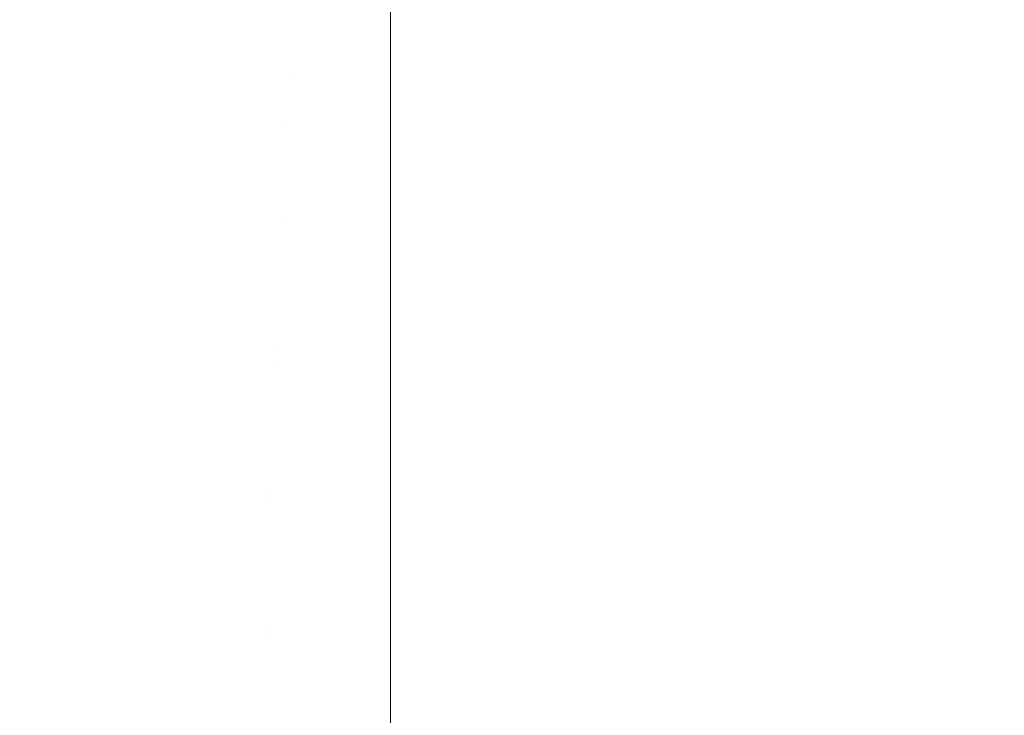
# Model space of a CAD drawing. Header units: centimetres. Extents: x -26 to 27.3, y 37.2 to 39.
# Tile 20 of 256: x -25.8683 to -25.8456, y 37.2304 to 37.2464. Entities that reach past the tile are written whole.
import ezdxf

# ---------------------------------------------------------------- set-up
doc = ezdxf.new("R2010")
doc.units = ezdxf.units.CM
doc.header["$LTSCALE"] = 2.54
doc.layers.add('Lucido design-1', color=7, linetype='Continuous')

# ---------------------------------------------------------------- blocks, each defined once
blk = doc.blocks.new('Gruppo-6-1')
at = {"color": 7, "linetype": 'Continuous', "lineweight": 9}
for points, invisible_edges in [([(-25.866729, 37.245484, -350.066134), (-25.869041, 37.24583, -350.066134), (-25.868462, 37.24921, -350.068299), (-25.866293, 37.248886, -350.068299)], 15), ([(-25.866729, 37.245484, -374.032898), (-25.869041, 37.24583, -374.032898), (-25.868462, 37.24921, -374.035062), (-25.866293, 37.248886, -374.035062)], 15), ([(-25.864404, 37.245237, -350.066134), (-25.866729, 37.245484, -350.066134), (-25.866293, 37.248886, -350.068299), (-25.864113, 37.248654, -350.068299)], 15), ([(-25.864404, 37.245237, -374.032898), (-25.866729, 37.245484, -374.032898), (-25.866293, 37.248886, -374.035062), (-25.864113, 37.248654, -374.035062)], 15), ([(-25.862071, 37.245088, -350.066134), (-25.864404, 37.245237, -350.066134), (-25.864113, 37.248654, -350.068299), (-25.861926, 37.248514, -350.068299)], 15), ([(-25.862071, 37.245088, -374.032898), (-25.864404, 37.245237, -374.032898), (-25.864113, 37.248654, -374.035062), (-25.861926, 37.248514, -374.035062)], 15), ([(-25.862071, 37.245088, -350.066134), (-25.861926, 37.248514, -350.068299), (-25.859734, 37.248468, -350.068299), (-25.859734, 37.246393, -350.066989)], 11), ([(-25.862071, 37.245088, -374.032898), (-25.861926, 37.248514, -374.035062), (-25.859734, 37.248468, -374.035062), (-25.859734, 37.246393, -374.033752)], 11), ([(-25.866406, 37.248009, -349.297574), (-25.868611, 37.248339, -349.297574), (-25.869213, 37.244827, -349.29988), (-25.866858, 37.244474, -349.29988)], 15), ([(-25.866406, 37.248009, -373.264337), (-25.868611, 37.248339, -373.264337), (-25.869213, 37.244827, -373.266643), (-25.866858, 37.244474, -373.266643)], 15), ([(27.240266, 37.248468, -350.068299), (27.240266, 37.246393, -350.066989), (-25.859734, 37.246393, -350.066989), (-25.859734, 37.248468, -350.068299)], 10), ([(27.240266, 37.248468, -374.035062), (27.240266, 37.246393, -374.033752), (-25.859734, 37.246393, -374.033752), (-25.859734, 37.248468, -374.035062)], 10), ([(-25.864188, 37.247773, -349.297574), (-25.866406, 37.248009, -349.297574), (-25.866858, 37.244474, -349.29988), (-25.864491, 37.244222, -349.29988)], 15), ([(-25.864188, 37.247773, -373.264337), (-25.866406, 37.248009, -373.264337), (-25.866858, 37.244474, -373.266643), (-25.864491, 37.244222, -373.266643)], 15), ([(-25.861963, 37.247631, -349.297574), (-25.864188, 37.247773, -349.297574), (-25.864491, 37.244222, -349.29988), (-25.862114, 37.24407, -349.29988)], 15), ([(-25.861963, 37.247631, -373.264337), (-25.864188, 37.247773, -373.264337), (-25.864491, 37.244222, -373.266643), (-25.862114, 37.24407, -373.266643)], 15), ([(-25.861963, 37.247631, -349.297574), (-25.862114, 37.24407, -349.29988), (-25.859734, 37.24402, -349.29988), (-25.859734, 37.246393, -349.298344)], 11), ([(-25.859734, 37.244116, -373.266581), (-25.859734, 37.247583, -373.264337), (-25.861963, 37.247631, -373.264337), (-25.862114, 37.24407, -373.266643)], 14), ([(-25.859734, 37.247583, -373.264337), (-25.859734, 37.244116, -373.266581), (27.240266, 37.244116, -373.266581), (27.240266, 37.247583, -373.264337)], 10), ([(-25.859734, 37.246393, -350.066989), (-25.859734, 37.245038, -350.066134), (-25.862071, 37.245088, -350.066134)], 10), ([(-25.859734, 37.246393, -374.033752), (-25.859734, 37.245038, -374.032898), (-25.862071, 37.245088, -374.032898)], 10), ([(27.240266, 37.24402, -349.29988), (27.240266, 37.246393, -349.298344), (-25.859734, 37.246393, -349.298344), (-25.859734, 37.24402, -349.29988)], 10), ([(-25.859734, 37.245038, -350.066134), (-25.859734, 37.246393, -350.066989), (27.240266, 37.246393, -350.066989), (27.240266, 37.245038, -350.066134)], 10), ([(-25.859734, 37.245038, -374.032898), (-25.859734, 37.246393, -374.033752), (27.240266, 37.246393, -374.033752), (27.240266, 37.245038, -374.032898)], 10), ([(-25.867154, 37.24217, -350.063831), (-25.869606, 37.242537, -350.063831), (-25.869041, 37.24583, -350.066134), (-25.866729, 37.245484, -350.066134)], 15), ([(-25.867154, 37.24217, -374.030594), (-25.869606, 37.242537, -374.030594), (-25.869041, 37.24583, -374.032898), (-25.866729, 37.245484, -374.032898)], 15), ([(-25.864688, 37.241907, -350.063831), (-25.867154, 37.24217, -350.063831), (-25.866729, 37.245484, -350.066134), (-25.864404, 37.245237, -350.066134)], 15), ([(-25.864688, 37.241907, -374.030594), (-25.867154, 37.24217, -374.030594), (-25.866729, 37.245484, -374.032898), (-25.864404, 37.245237, -374.032898)], 15), ([(-25.862213, 37.241749, -350.063831), (-25.864688, 37.241907, -350.063831), (-25.864404, 37.245237, -350.066134), (-25.862071, 37.245088, -350.066134)], 15), ([(-25.862213, 37.241749, -374.030594), (-25.864688, 37.241907, -374.030594), (-25.864404, 37.245237, -374.032898), (-25.862071, 37.245088, -374.032898)], 15), ([(-25.862213, 37.241749, -350.063831), (-25.862071, 37.245088, -350.066134), (-25.859734, 37.245038, -350.066134), (-25.859734, 37.242765, -350.064567)], 11), ([(-25.862213, 37.241749, -374.030594), (-25.862071, 37.245088, -374.032898), (-25.859734, 37.245038, -374.032898), (-25.859734, 37.242765, -374.03133)], 11), ([(27.240266, 37.245038, -350.066134), (27.240266, 37.242765, -350.064567), (-25.859734, 37.242765, -350.064567), (-25.859734, 37.245038, -350.066134)], 10), ([(27.240266, 37.245038, -374.032898), (27.240266, 37.242765, -374.03133), (-25.859734, 37.242765, -374.03133), (-25.859734, 37.245038, -374.032898)], 10), ([(-25.866858, 37.244474, -349.29988), (-25.869213, 37.244827, -349.29988), (-25.869798, 37.241418, -349.302331), (-25.867298, 37.241044, -349.302331)], 15), ([(-25.866858, 37.244474, -373.266643), (-25.869213, 37.244827, -373.266643), (-25.869798, 37.241418, -373.269094), (-25.867298, 37.241044, -373.269094)], 15), ([(-25.864491, 37.244222, -349.29988), (-25.866858, 37.244474, -349.29988), (-25.867298, 37.241044, -349.302331), (-25.864784, 37.240776, -349.302331)], 15), ([(-25.864491, 37.244222, -373.266643), (-25.866858, 37.244474, -373.266643), (-25.867298, 37.241044, -373.269094), (-25.864784, 37.240776, -373.269094)], 15), ([(-25.862114, 37.24407, -349.29988), (-25.864491, 37.244222, -349.29988), (-25.864784, 37.240776, -349.302331), (-25.862261, 37.240615, -349.302331)], 15), ([(-25.862114, 37.24407, -373.266643), (-25.864491, 37.244222, -373.266643), (-25.864784, 37.240776, -373.269094), (-25.862261, 37.240615, -373.269094)], 15), ([(-25.862114, 37.24407, -349.29988), (-25.862261, 37.240615, -349.302331), (-25.859734, 37.240562, -349.302331), (-25.859734, 37.242766, -349.300768)], 11), ([(-25.859734, 37.24065, -373.269032), (-25.859734, 37.24402, -373.266643), (-25.862114, 37.24407, -373.266643), (-25.862261, 37.240615, -373.269094)], 14), ([(-25.862114, 37.24407, -373.266643), (-25.859734, 37.24402, -373.266643), (-25.859734, 37.244116, -373.266581)], 9), ([(-25.859734, 37.242766, -349.300768), (-25.859734, 37.24402, -349.29988), (-25.862114, 37.24407, -349.29988)], 10), ([(27.240266, 37.24402, -373.266643), (27.240266, 37.244116, -373.266581), (-25.859734, 37.244116, -373.266581), (-25.859734, 37.24402, -373.266643)], 10), ([(-25.859734, 37.24402, -349.29988), (-25.859734, 37.242766, -349.300768), (27.240266, 37.242766, -349.300768), (27.240266, 37.24402, -349.29988)], 10), ([(-25.859734, 37.24402, -373.266643), (-25.859734, 37.24065, -373.269032), (27.240266, 37.24065, -373.269032), (27.240266, 37.24402, -373.266643)], 10), ([(-25.859734, 37.242765, -350.064567), (-25.859734, 37.241696, -350.063831), (-25.862213, 37.241749, -350.063831)], 10), ([(-25.859734, 37.242765, -374.03133), (-25.859734, 37.241696, -374.030594), (-25.862213, 37.241749, -374.030594)], 10), ([(27.240266, 37.240562, -349.302331), (27.240266, 37.242766, -349.300768), (-25.859734, 37.242766, -349.300768), (-25.859734, 37.240562, -349.302331)], 10), ([(-25.859734, 37.241696, -350.063831), (-25.859734, 37.242765, -350.064567), (27.240266, 37.242765, -350.064567), (27.240266, 37.241696, -350.063831)], 10), ([(-25.859734, 37.241696, -374.030594), (-25.859734, 37.242765, -374.03133), (27.240266, 37.242765, -374.03133), (27.240266, 37.241696, -374.030594)], 10), ([(-25.867572, 37.2389, -350.061354), (-25.870163, 37.239288, -350.061354), (-25.869606, 37.242537, -350.063831), (-25.867154, 37.24217, -350.063831)], 15), ([(-25.867572, 37.2389, -374.028117), (-25.870163, 37.239288, -374.028117), (-25.869606, 37.242537, -374.030594), (-25.867154, 37.24217, -374.030594)], 15), ([(-25.864967, 37.238622, -350.061354), (-25.867572, 37.2389, -350.061354), (-25.867154, 37.24217, -350.063831), (-25.864688, 37.241907, -350.063831)], 15), ([(-25.864967, 37.238622, -374.028117), (-25.867572, 37.2389, -374.028117), (-25.867154, 37.24217, -374.030594), (-25.864688, 37.241907, -374.030594)], 15), ([(-25.862353, 37.238456, -350.061354), (-25.864967, 37.238622, -350.061354), (-25.864688, 37.241907, -350.063831), (-25.862213, 37.241749, -350.063831)], 15), ([(-25.862353, 37.238456, -374.028117), (-25.864967, 37.238622, -374.028117), (-25.864688, 37.241907, -374.030594), (-25.862213, 37.241749, -374.030594)], 15), ([(-25.862353, 37.238456, -350.061354), (-25.862213, 37.241749, -350.063831), (-25.859734, 37.241696, -350.063831), (-25.859734, 37.239246, -350.061989)], 11), ([(-25.862353, 37.238456, -374.028117), (-25.862213, 37.241749, -374.030594), (-25.859734, 37.241696, -374.030594), (-25.859734, 37.239246, -374.028752)], 11), ([(27.240266, 37.241696, -350.063831), (27.240266, 37.239246, -350.061989), (-25.859734, 37.239246, -350.061989), (-25.859734, 37.241696, -350.063831)], 10), ([(27.240266, 37.241696, -374.030594), (27.240266, 37.239246, -374.028752), (-25.859734, 37.239246, -374.028752), (-25.859734, 37.241696, -374.030594)], 10), ([(-25.867298, 37.241044, -349.302331), (-25.869798, 37.241418, -349.302331), (-25.870101, 37.239649, -349.303693), (-25.867526, 37.239264, -349.303693)], 15), ([(-25.867298, 37.241044, -373.269094), (-25.869798, 37.241418, -373.269094), (-25.870101, 37.239649, -373.270457), (-25.867526, 37.239264, -373.270457)], 15), ([(-25.864784, 37.240776, -349.302331), (-25.867298, 37.241044, -349.302331), (-25.867526, 37.239264, -349.303693), (-25.864936, 37.238988, -349.303693)], 15), ([(-25.864784, 37.240776, -373.269094), (-25.867298, 37.241044, -373.269094), (-25.867526, 37.239264, -373.270457), (-25.864936, 37.238988, -373.270457)], 15), ([(-25.862261, 37.240615, -349.302331), (-25.864784, 37.240776, -349.302331), (-25.864936, 37.238988, -349.303693), (-25.862337, 37.238822, -349.303693)], 15), ([(-25.862261, 37.240615, -373.269094), (-25.864784, 37.240776, -373.269094), (-25.864936, 37.238988, -373.270457), (-25.862337, 37.238822, -373.270457)], 15), ([(-25.859734, 37.239239, -349.303335), (-25.859734, 37.240562, -349.302331), (-25.862261, 37.240615, -349.302331), (-25.862337, 37.238822, -349.303693)], 14), ([(-25.859734, 37.240562, -373.269094), (-25.862261, 37.240615, -373.269094), (-25.862337, 37.238822, -373.270457), (-25.859734, 37.238767, -373.270457)], 7), ([(-25.862261, 37.240615, -373.269094), (-25.859734, 37.240562, -373.269094), (-25.859734, 37.24065, -373.269032)], 9), ([(27.240266, 37.240562, -373.269094), (27.240266, 37.24065, -373.269032), (-25.859734, 37.24065, -373.269032), (-25.859734, 37.240562, -373.269094)], 10), ([(-25.859734, 37.240562, -349.302331), (-25.859734, 37.239239, -349.303335), (27.240266, 37.239239, -349.303335), (27.240266, 37.240562, -349.302331)], 10), ([(27.240266, 37.238767, -373.270457), (27.240266, 37.240562, -373.269094), (-25.859734, 37.240562, -373.269094), (-25.859734, 37.238767, -373.270457)], 10), ([(-25.867526, 37.239264, -349.303693), (-25.870101, 37.239649, -349.303693), (-25.870654, 37.236427, -349.306345), (-25.867941, 37.236021, -349.306345)], 15), ([(-25.867526, 37.239264, -373.270457), (-25.870101, 37.239649, -373.270457), (-25.870654, 37.236427, -373.273108), (-25.867941, 37.236021, -373.273108)], 15), ([(-25.867972, 37.235776, -350.058779), (-25.870695, 37.236184, -350.058779), (-25.870163, 37.239288, -350.061354), (-25.867572, 37.2389, -350.061354)], 15), ([(-25.867972, 37.235776, -374.025542), (-25.870695, 37.236184, -374.025542), (-25.870163, 37.239288, -374.028117), (-25.867572, 37.2389, -374.028117)], 15), ([(-25.864936, 37.238988, -349.303693), (-25.867526, 37.239264, -349.303693), (-25.867941, 37.236021, -349.306345), (-25.865213, 37.23573, -349.306345)], 15), ([(-25.864936, 37.238988, -373.270457), (-25.867526, 37.239264, -373.270457), (-25.867941, 37.236021, -373.273108), (-25.865213, 37.23573, -373.273108)], 15), ([(-25.859734, 37.239246, -350.061989), (-25.859734, 37.2384, -350.061354), (-25.862353, 37.238456, -350.061354)], 10), ([(-25.859734, 37.239246, -374.028752), (-25.859734, 37.2384, -374.028117), (-25.862353, 37.238456, -374.028117)], 10), ([(-25.862337, 37.238822, -349.303693), (-25.859734, 37.238767, -349.303693), (-25.859734, 37.239239, -349.303335)], 9), ([(-25.859734, 37.2384, -350.061354), (-25.859734, 37.239246, -350.061989), (27.240266, 37.239246, -350.061989), (27.240266, 37.2384, -350.061354)], 10), ([(-25.859734, 37.2384, -374.028117), (-25.859734, 37.239246, -374.028752), (27.240266, 37.239246, -374.028752), (27.240266, 37.2384, -374.028117)], 10), ([(27.240266, 37.238767, -349.303693), (27.240266, 37.239239, -349.303335), (-25.859734, 37.239239, -349.303335), (-25.859734, 37.238767, -349.303693)], 10), ([(-25.865234, 37.235485, -350.058779), (-25.867972, 37.235776, -350.058779), (-25.867572, 37.2389, -350.061354), (-25.864967, 37.238622, -350.061354)], 15), ([(-25.865234, 37.235485, -374.025542), (-25.867972, 37.235776, -374.025542), (-25.867572, 37.2389, -374.028117), (-25.864967, 37.238622, -374.028117)], 15), ([(-25.862337, 37.238822, -349.303693), (-25.864936, 37.238988, -349.303693), (-25.865213, 37.23573, -349.306345), (-25.862476, 37.235556, -349.306345)], 15), ([(-25.862337, 37.238822, -373.270457), (-25.864936, 37.238988, -373.270457), (-25.865213, 37.23573, -373.273108), (-25.862476, 37.235556, -373.273108)], 15), ([(-25.859734, 37.235838, -349.306069), (-25.859734, 37.238767, -349.303693), (-25.862337, 37.238822, -349.303693), (-25.862476, 37.235556, -349.306345)], 14), ([(-25.862337, 37.238822, -373.270457), (-25.862476, 37.235556, -373.273108), (-25.859734, 37.235498, -373.273108), (-25.859734, 37.237304, -373.271643)], 11), ([(-25.859734, 37.237304, -373.271643), (-25.859734, 37.238767, -373.270457), (-25.862337, 37.238822, -373.270457)], 10), ([(-25.859734, 37.238767, -349.303693), (-25.859734, 37.235838, -349.306069), (27.240266, 37.235838, -349.306069), (27.240266, 37.238767, -349.303693)], 10), ([(-25.859734, 37.238767, -373.270457), (-25.859734, 37.237304, -373.271643), (27.240266, 37.237304, -373.271643), (27.240266, 37.238767, -373.270457)], 10), ([(-25.862486, 37.23531, -350.058779), (-25.865234, 37.235485, -350.058779), (-25.864967, 37.238622, -350.061354), (-25.862353, 37.238456, -350.061354)], 15), ([(-25.862486, 37.23531, -374.025542), (-25.865234, 37.235485, -374.025542), (-25.864967, 37.238622, -374.028117), (-25.862353, 37.238456, -374.028117)], 15), ([(-25.862486, 37.23531, -350.058779), (-25.862353, 37.238456, -350.061354), (-25.859734, 37.2384, -350.061354), (-25.859734, 37.235841, -350.059261)], 11), ([(-25.862486, 37.23531, -374.025542), (-25.862353, 37.238456, -374.028117), (-25.859734, 37.2384, -374.028117), (-25.859734, 37.235841, -374.026024)], 11), ([(27.240266, 37.2384, -350.061354), (27.240266, 37.235841, -350.059261), (-25.859734, 37.235841, -350.059261), (-25.859734, 37.2384, -350.061354)], 10), ([(27.240266, 37.2384, -374.028117), (27.240266, 37.235841, -374.026024), (-25.859734, 37.235841, -374.026024), (-25.859734, 37.2384, -374.028117)], 10), ([(27.240266, 37.235498, -373.273108), (27.240266, 37.237304, -373.271643), (-25.859734, 37.237304, -373.271643), (-25.859734, 37.235498, -373.273108)], 10), ([(-25.867941, 37.236021, -349.306345), (-25.870654, 37.236427, -349.306345), (-25.871189, 37.233305, -349.309144), (-25.868343, 37.232879, -349.309144)], 15), ([(-25.867941, 37.236021, -373.273108), (-25.870654, 37.236427, -373.273108), (-25.871189, 37.233305, -373.275907), (-25.868343, 37.232879, -373.275907)], 15), ([(-25.868359, 37.232757, -350.056075), (-25.87121, 37.233183, -350.056075), (-25.870695, 37.236184, -350.058779), (-25.867972, 37.235776, -350.058779)], 15), ([(-25.868359, 37.232757, -374.022839), (-25.87121, 37.233183, -374.022839), (-25.870695, 37.236184, -374.025542), (-25.867972, 37.235776, -374.025542)], 15), ([(-25.865213, 37.23573, -349.306345), (-25.867941, 37.236021, -349.306345), (-25.868343, 37.232879, -349.309144), (-25.865482, 37.232574, -349.309144)], 15), ([(-25.865213, 37.23573, -373.273108), (-25.867941, 37.236021, -373.273108), (-25.868343, 37.232879, -373.275907), (-25.865482, 37.232574, -373.275907)], 15), ([(-25.859734, 37.235841, -350.059261), (-25.859734, 37.235251, -350.058779), (-25.862486, 37.23531, -350.058779)], 10), ([(-25.859734, 37.235841, -374.026024), (-25.859734, 37.235251, -374.025542), (-25.862486, 37.23531, -374.025542)], 10), ([(-25.862476, 37.235556, -349.306345), (-25.859734, 37.235498, -349.306345), (-25.859734, 37.235838, -349.306069)], 9), ([(-25.859734, 37.235251, -350.058779), (-25.859734, 37.235841, -350.059261), (27.240266, 37.235841, -350.059261), (27.240266, 37.235251, -350.058779)], 10), ([(-25.859734, 37.235251, -374.025542), (-25.859734, 37.235841, -374.026024), (27.240266, 37.235841, -374.026024), (27.240266, 37.235251, -374.025542)], 10), ([(27.240266, 37.235498, -349.306345), (27.240266, 37.235838, -349.306069), (-25.859734, 37.235838, -349.306069), (-25.859734, 37.235498, -349.306345)], 10), ([(-25.865492, 37.232451, -350.056075), (-25.868359, 37.232757, -350.056075), (-25.867972, 37.235776, -350.058779), (-25.865234, 37.235485, -350.058779)], 15), ([(-25.865492, 37.232451, -374.022839), (-25.868359, 37.232757, -374.022839), (-25.867972, 37.235776, -374.025542), (-25.865234, 37.235485, -374.025542)], 15), ([(-25.862476, 37.235556, -349.306345), (-25.865213, 37.23573, -349.306345), (-25.865482, 37.232574, -349.309144), (-25.86261, 37.232391, -349.309144)], 15), ([(-25.862476, 37.235556, -373.273108), (-25.865213, 37.23573, -373.273108), (-25.865482, 37.232574, -373.275907), (-25.86261, 37.232391, -373.275907)], 15), ([(-25.862616, 37.232268, -350.056075), (-25.865492, 37.232451, -350.056075), (-25.865234, 37.235485, -350.058779), (-25.862486, 37.23531, -350.058779)], 15), ([(-25.862616, 37.232268, -374.022839), (-25.865492, 37.232451, -374.022839), (-25.865234, 37.235485, -374.025542), (-25.862486, 37.23531, -374.025542)], 15), ([(-25.859734, 37.232557, -349.308943), (-25.859734, 37.235498, -349.306345), (-25.862476, 37.235556, -349.306345), (-25.86261, 37.232391, -349.309144)], 14), ([(-25.862476, 37.235556, -373.273108), (-25.86261, 37.232391, -373.275907), (-25.859734, 37.23233, -373.275907), (-25.859734, 37.234059, -373.274379)], 11), ([(-25.859734, 37.234059, -373.274379), (-25.859734, 37.235498, -373.273108), (-25.862476, 37.235556, -373.273108)], 10), ([(-25.859734, 37.235498, -349.306345), (-25.859734, 37.232557, -349.308943), (27.240266, 37.232557, -349.308943), (27.240266, 37.235498, -349.306345)], 10), ([(-25.859734, 37.235498, -373.273108), (-25.859734, 37.234059, -373.274379), (27.240266, 37.234059, -373.274379), (27.240266, 37.235498, -373.273108)], 10), ([(-25.862616, 37.232268, -350.056075), (-25.862486, 37.23531, -350.058779), (-25.859734, 37.235251, -350.058779), (-25.859734, 37.232559, -350.056388)], 11), ([(-25.862616, 37.232268, -374.022839), (-25.862486, 37.23531, -374.025542), (-25.859734, 37.235251, -374.025542), (-25.859734, 37.232559, -374.023151)], 11), ([(27.240266, 37.235251, -350.058779), (27.240266, 37.232559, -350.056388), (-25.859734, 37.232559, -350.056388), (-25.859734, 37.235251, -350.058779)], 10), ([(27.240266, 37.235251, -374.025542), (27.240266, 37.232559, -374.023151), (-25.859734, 37.232559, -374.023151), (-25.859734, 37.235251, -374.025542)], 10), ([(27.240266, 37.23233, -373.275907), (27.240266, 37.234059, -373.274379), (-25.859734, 37.234059, -373.274379), (-25.859734, 37.23233, -373.275907)], 10), ([(-25.865741, 37.229527, -350.053248), (-25.868732, 37.229846, -350.053248), (-25.868359, 37.232757, -350.056075), (-25.865492, 37.232451, -350.056075)], 15), ([(-25.865741, 37.229527, -374.020011), (-25.868732, 37.229846, -374.020011), (-25.868359, 37.232757, -374.022839), (-25.865492, 37.232451, -374.022839)], 15), ([(-25.865482, 37.232574, -349.309144), (-25.868343, 37.232879, -349.309144), (-25.86873, 37.229861, -349.31207), (-25.86574, 37.229542, -349.31207)], 15), ([(-25.865482, 37.232574, -373.275907), (-25.868343, 37.232879, -373.275907), (-25.86873, 37.229861, -373.278833), (-25.86574, 37.229542, -373.278833)], 15), ([(-25.86274, 37.229336, -350.053248), (-25.865741, 37.229527, -350.053248), (-25.865492, 37.232451, -350.056075), (-25.862616, 37.232268, -350.056075)], 15), ([(-25.86274, 37.229336, -374.020011), (-25.865741, 37.229527, -374.020011), (-25.865492, 37.232451, -374.022839), (-25.862616, 37.232268, -374.022839)], 15), ([(-25.86261, 37.232391, -349.309144), (-25.865482, 37.232574, -349.309144), (-25.86574, 37.229542, -349.31207), (-25.86274, 37.229351, -349.31207)], 15), ([(-25.86261, 37.232391, -373.275907), (-25.865482, 37.232574, -373.275907), (-25.86574, 37.229542, -373.278833), (-25.86274, 37.229351, -373.278833)], 15), ([(-25.859734, 37.232559, -350.056388), (-25.859734, 37.232207, -350.056075), (-25.862616, 37.232268, -350.056075)], 10), ([(-25.859734, 37.232559, -374.023151), (-25.859734, 37.232207, -374.022839), (-25.862616, 37.232268, -374.022839)], 10), ([(-25.86261, 37.232391, -349.309144), (-25.859734, 37.23233, -349.309144), (-25.859734, 37.232557, -349.308943)], 9), ([(-25.859734, 37.232207, -350.056075), (-25.859734, 37.232559, -350.056388), (27.240266, 37.232559, -350.056388), (27.240266, 37.232207, -350.056075)], 10), ([(-25.859734, 37.232207, -374.022839), (-25.859734, 37.232559, -374.023151), (27.240266, 37.232559, -374.023151), (27.240266, 37.232207, -374.022839)], 10), ([(27.240266, 37.23233, -349.309144), (27.240266, 37.232557, -349.308943), (-25.859734, 37.232557, -349.308943), (-25.859734, 37.23233, -349.309144)], 10), ([(-25.859734, 37.229404, -349.311958), (-25.859734, 37.23233, -349.309144), (-25.86261, 37.232391, -349.309144), (-25.86274, 37.229351, -349.31207)], 14), ([(-25.86261, 37.232391, -373.275907), (-25.86274, 37.229351, -373.278833), (-25.859734, 37.229287, -373.278833), (-25.859734, 37.230933, -373.27725)], 11), ([(-25.86274, 37.229336, -350.053248), (-25.862616, 37.232268, -350.056075), (-25.859734, 37.232207, -350.056075), (-25.859734, 37.229404, -350.053375)], 11), ([(-25.86274, 37.229336, -374.020011), (-25.862616, 37.232268, -374.022839), (-25.859734, 37.232207, -374.022839), (-25.859734, 37.229404, -374.020138)], 11), ([(-25.859734, 37.230933, -373.27725), (-25.859734, 37.23233, -373.275907), (-25.86261, 37.232391, -373.275907)], 10), ([(-25.859734, 37.23233, -349.309144), (-25.859734, 37.229404, -349.311958), (27.240266, 37.229404, -349.311958), (27.240266, 37.23233, -349.309144)], 10), ([(-25.859734, 37.23233, -373.275907), (-25.859734, 37.230933, -373.27725), (27.240266, 37.230933, -373.27725), (27.240266, 37.23233, -373.275907)], 10), ([(27.240266, 37.232207, -350.056075), (27.240266, 37.229404, -350.053375), (-25.859734, 37.229404, -350.053375), (-25.859734, 37.232207, -350.056075)], 10), ([(27.240266, 37.232207, -374.022839), (27.240266, 37.229404, -374.020138), (-25.859734, 37.229404, -374.020138), (-25.859734, 37.232207, -374.022839)], 10), ([(27.240266, 37.229287, -373.278833), (27.240266, 37.230933, -373.27725), (-25.859734, 37.230933, -373.27725), (-25.859734, 37.229287, -373.278833)], 10)]:
    blk.add_3dface(points, dxfattribs=dict(at, invisible_edges=invisible_edges))

msp = doc.modelspace()

# ---------------------------------------------------------------- block references
at = {"layer": 'Lucido design-1', "color": 7}
msp.add_blockref('Gruppo-6-1', (0, 0), dxfattribs=at)

doc.saveas('drawing.dxf')
